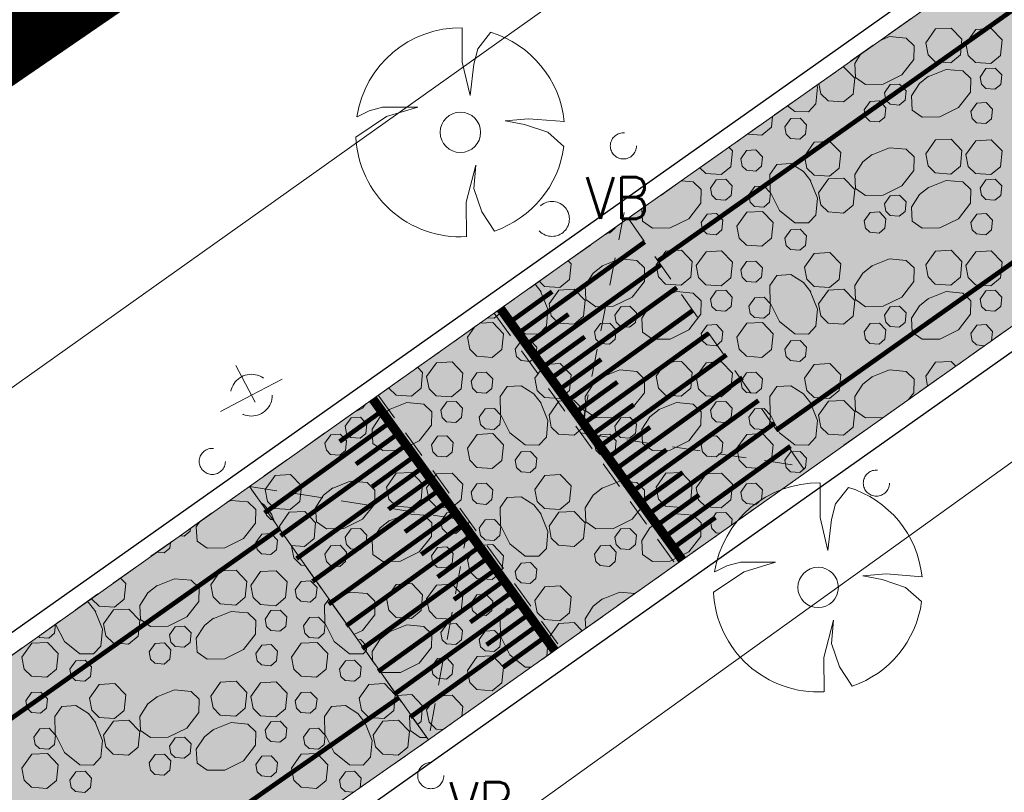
# Model space of a CAD drawing. Header units: metres. Extents: x 148425 to 149111, y 486065 to 486671.
# Tile 25 of 81: x 148570 to 148591, y 486356 to 486373. Entities that reach past the tile are written whole.
import ezdxf

# ---------------------------------------------------------------- set-up
doc = ezdxf.new("R2010")
doc.units = ezdxf.units.M
doc.header["$MEASUREMENT"] = 0
doc.linetypes.add('1-3 (0.10)', pattern=[4, 1, -3])
doc.linetypes.add('DGN Style 2', pattern=[1, 0.6, -0.4])
for name, color, linetype, lineweight in [('BWR-best-situatie', 2, 'Continuous', 13), ('BWR-nieuw-belijning-1-3 streep dik 100', 51, '1-3 (0.10)', 0), ('BWR-verw-drain ø 80', 60, 'drainagew', 30), ('BWR-verw-situatie', 214, 'DGN Style 2', 13), ('N-WE-VW-MARKERING_DREMPEL-G', 7, 'Continuous', 30), ('TOP-L-topo objecten punt', 7, 'Continuous', 0), ('TOP-L-topo objecten vlak', 7, 'Continuous', 0), ('WVB-alg-onderhoek', 7, 'Continuous', 30), ('WVB-alg-werkgrens', 6, 'Continuous', 53), ('WVB-pen-dik 013', 1, 'Continuous', 0), ('WVB-raster-20%', 254, 'Continuous', 30)]:
    doc.layers.add(name, color=color, linetype=linetype, lineweight=lineweight)
doc.styles.add('Style-STANDARD', font='STANDARD.shx')
doc.styles.add('Style-WORKING', font='WORKING.shx')
doc.linetypes.add('drainagew', pattern='A,2.1,["V",Style-WORKING,S=0.700002,R=0,X=-0.228,Y=-0.367],2.9,-0.32,0.02,-0.32,0.4,-0.32,0.05,-0.32', length=6.75)

# ---------------------------------------------------------------- blocks, each defined once
blk = doc.blocks.new('10_1')
at = {"color": 0, "linetype": 'ByBlock', "lineweight": -2}
blk.add_circle((0, 0), 0.125, dxfattribs=at)
blk = doc.blocks.new('14_1')
at = {"color": 0, "linetype": 'ByBlock', "lineweight": -2}
blk.add_circle((0, 0), 0.25, dxfattribs=at)
at = {"color": 0, "linetype": 'ByBlock', "lineweight": -2, "style": 'Style-STANDARD'}
blk.add_text('VB', height=0.6, dxfattribs=at).set_placement((0.483, 0))
blk = doc.blocks.new('VMAST')
at = {"layer": 'BWR-verw-situatie'}
for p, q in [((0, 0), (0, 0.497)), ((-0.484, 0), (0.466, 0.001)), ((0, 0), (0, -0.503))]:
    blk.add_line(p, q, dxfattribs=at)
blk.add_circle((0, 0), 0.3, dxfattribs=at)
blk = doc.blocks.new('BBOOM')
at = {"layer": 'BWR-best-situatie'}
for p, q in [((0.016, 0.603), (0.016, 0.9)), ((0.016, 0.804), (0.016, 0.871)), ((0.26, 0.861), (0.15, 0.72)), ((0.15, 0.72), (0.116, 0.586)), ((0.083, 0.318), (0.016, 0.603)), ((0.116, 0.586), (0.083, 0.318)), ((-0.787, 0.185), (-0.89, 0.134)), ((-0.67, 0.217), (-0.787, 0.185)), ((-0.368, 0.218), (-0.67, 0.217)), ((-0.637, 0.135), (-0.368, 0.218)), ((-0.9, -0.042), (-0.637, 0.135)), ((0.384, 0.1), (0.586, 0.117)), ((0.551, 0.067), (0.384, 0.1)), ((0.586, 0.117), (0.895, 0.092)), ((0.752, 0), (0.551, 0.067)), ((0.89, -0.121), (0.752, 0)), ((0.133, -0.283), (0.05, -0.603)), ((0.116, -0.484), (0.133, -0.283)), ((0.184, -0.685), (0.116, -0.484)), ((0.05, -0.603), (0.051, -0.899)), ((0.293, -0.851), (0.184, -0.685))]:
    blk.add_line(p, q, dxfattribs=at)
blk.add_circle((-0.0004, -0.0001), 0.174, dxfattribs=at)
for start, end in [(88.94952, 171.4867), (5.84469, 73.16138), (182.63746, 273.2485), (289.06871, 352.19696)]:
    blk.add_arc((-0.001, 0), 0.9, start, end, dxfattribs=at)

msp = doc.modelspace()

# ---------------------------------------------------------------- hatches: boundary and pattern name
at = {"layer": 'WVB-raster-20%', "linetype": 'Continuous', "lineweight": 0, "extrusion": (0, 0, -1)}
msp.add_hatch(color=256, dxfattribs=at).paths.add_polyline_path([(-148723.258, 486459.625), (-148646.865, 486405.505), (-148624.391, 486389.62), (-148595.939, 486369.446), (-148586.714, 486362.906), (-148578.585, 486357.139), (-148574.733, 486362.601), (-148582.888, 486368.373), (-148585.308, 486370.084), (-148594.025, 486376.245), (-148619.855, 486394.503), (-148643.007, 486410.889), (-148714.113, 486461.228), (-148776.146, 486505.143), (-148779.979, 486499.688)], flags=0)
at = {"layer": 'WVB-raster-20%', "linetype": 'Continuous', "lineweight": 0}
msp.add_hatch(color=256, dxfattribs=at).paths.add_polyline_path([(148533.282, 486328.506), (148542.896, 486322.419), (148542.892, 486322.421), (148544.421, 486325.181), (148546.054, 486327.762), (148546.882, 486329.013), (148547.738, 486330.245), (148548.621, 486331.456), (148549.521, 486332.632), (148550.449, 486333.789), (148551.401, 486334.925), (148552.377, 486336.041), (148553.375, 486337.138), (148554.393, 486338.216), (148555.43, 486339.275), (148556.497, 486340.325), (148557.585, 486341.355), (148558.694, 486342.365), (148559.822, 486343.352), (148560.969, 486344.318), (148562.134, 486345.261), (148563.317, 486346.181), (148564.517, 486347.077), (148573.278, 486353.429), (148578.585, 486357.139), (148574.733, 486362.601), (148561.632, 486353.285), (148552.063, 486346.543), (148550.539, 486345.454), (148549.684, 486344.812), (148548.837, 486344.158), (148548, 486343.493), (148547.171, 486342.817), (148546.351, 486342.13), (148545.54, 486341.432), (148544.74, 486340.724), (148543.949, 486340.006), (148543.217, 486339.324), (148542.494, 486338.632), (148541.78, 486337.931), (148541.074, 486337.222), (148540.377, 486336.504), (148539.687, 486335.78), (148539.072, 486335.12), (148538.464, 486334.454), (148537.863, 486333.781), (148537.269, 486333.103), (148536.681, 486332.418)], flags=0)

# ---------------------------------------------------------------- linework, layer by layer
at = {"layer": 'BWR-nieuw-belijning-1-3 streep dik 100', "color": 7, "const_width": 0.1, "flags": 128}
for points in [[(148785.01, 486510.066), (148583.53, 486367.456)], [(148586.072, 486363.812), (148595.297, 486370.352)], [(148575.378, 486361.686), (148549.903, 486343.654)], [(148577.949, 486358.049), (148572.634, 486354.333), (148563.859, 486347.971), (148562.644, 486347.064), (148561.444, 486346.131), (148560.262, 486345.174), (148559.099, 486344.194), (148557.955, 486343.193), (148556.83, 486342.168), (148555.726, 486341.124), (148554.644, 486340.059), (148553.593, 486338.985), (148552.561, 486337.893), (148551.549, 486336.78), (148550.558, 486335.647), (148549.591, 486334.493), (148548.647, 486333.317), (148547.732, 486332.12), (148546.834, 486330.889), (148545.963, 486329.636), (148545.122, 486328.365), (148543.483, 486325.774)]]:
    msp.add_lwpolyline(points, dxfattribs=at)
at = {"layer": 'BWR-verw-drain ø 80', "linetype": 'drainagew', "ltscale": 2.5}
msp.add_line((148547.584, 486343.873), (148591.935, 486375.24), dxfattribs=at)
at = {"layer": 'BWR-verw-drain ø 80', "linetype": 'drainagew', "ltscale": 2.5, "flags": 128}
msp.add_lwpolyline([(148596.266, 486369.117), (148578.743, 486356.723), (148563.976, 486346.242), (148561.521, 486344.319), (148558.7, 486341.894), (148555.809, 486339.141), (148553.772, 486337.013), (148552.603, 486335.61), (148550.251, 486332.904), (148547.758, 486329.592), (148545.938, 486326.911), (148544.092, 486323.91), (148542.892, 486321.749)], dxfattribs=at)
at = {"layer": 'BWR-verw-situatie'}
for p, q in [((148582.796, 486368.5), (148581.864, 486363.751)), ((148581.864, 486363.751), (148586.622, 486363.033)), ((148574.733, 486362.601), (148579.461, 486361.857)), ((148579.461, 486361.857), (148578.585, 486357.139))]:
    msp.add_line(p, q, dxfattribs=at)
at = {"layer": 'BWR-verw-situatie', "flags": 128}
for points in [[(148620.008, 486394.611), (148619.855, 486394.503), (148594.025, 486376.245), (148585.308, 486370.084), (148582.888, 486368.373)], [(148582.888, 486368.373), (148574.733, 486362.601)], [(148582.888, 486368.373), (148586.714, 486362.906)], [(148580.001, 486366.328), (148583.91, 486360.919)], [(148577.507, 486364.562), (148581.416, 486359.153)], [(148578.585, 486357.139), (148586.714, 486362.906)], [(148574.733, 486362.601), (148561.632, 486353.285), (148552.063, 486346.543)], [(148578.585, 486357.139), (148574.733, 486362.601)], [(148544.421, 486325.181), (148546.054, 486327.762), (148546.882, 486329.013), (148547.738, 486330.245), (148548.621, 486331.456), (148549.521, 486332.632), (148550.449, 486333.789), (148551.401, 486334.925), (148552.377, 486336.041), (148553.375, 486337.138), (148554.393, 486338.216), (148555.43, 486339.275), (148556.497, 486340.325), (148557.585, 486341.355), (148558.694, 486342.365), (148559.822, 486343.352), (148560.969, 486344.318), (148562.134, 486345.261), (148563.317, 486346.181), (148564.517, 486347.077), (148573.278, 486353.429), (148578.585, 486357.139)]]:
    msp.add_lwpolyline(points, dxfattribs=at)
at = {"layer": 'BWR-verw-situatie', "linetype": 'DGN Style 2', "flags": 128}
msp.add_lwpolyline([(148586.714, 486362.906), (148595.939, 486369.446)], dxfattribs=at)
at = {"layer": 'N-WE-VW-MARKERING_DREMPEL-G', "flags": 128}
for points, const_width in [([(148580.521, 486365.897), (148583.241, 486367.864)], 0.1), ([(148580.872, 486365.411), (148583.587, 486367.374)], 0.1), ([(148581.223, 486364.925), (148583.932, 486366.882)], 0.1), ([(148580.345, 486366.141), (148581.249, 486366.794)], 0.1), ([(148580.138, 486366.427), (148584.049, 486361.015)], 0.2), ([(148580.696, 486365.654), (148581.6, 486366.307)], 0.1), ([(148581.575, 486364.438), (148584.276, 486366.39)], 0.1), ([(148581.048, 486365.168), (148581.951, 486365.821)], 0.1), ([(148581.926, 486363.952), (148584.62, 486365.899)], 0.1), ([(148582.278, 486363.466), (148584.999, 486365.432)], 0.1), ([(148581.399, 486364.682), (148582.303, 486365.335)], 0.1), ([(148581.751, 486364.195), (148582.654, 486364.848)], 0.1), ([(148582.629, 486362.98), (148585.345, 486364.942)], 0.1), ([(148581.299, 486359.069), (148577.389, 486364.481)], 0.2), ([(148582.102, 486363.709), (148583.006, 486364.362)], 0.1), ([(148582.981, 486362.493), (148585.689, 486364.45)], 0.1), ([(148577.578, 486364.218), (148576.674, 486363.565)], 0.1), ([(148577.754, 486363.975), (148575.06, 486362.029)], 0.1), ([(148583.332, 486362.007), (148586.033, 486363.959)], 0.1), ([(148577.93, 486363.732), (148577.026, 486363.079)], 0.1), ([(148582.453, 486363.223), (148583.357, 486363.876)], 0.1), ([(148578.105, 486363.489), (148575.405, 486361.537)], 0.1), ([(148582.805, 486362.736), (148583.709, 486363.39)], 0.1), ([(148583.683, 486361.521), (148586.377, 486363.467)], 0.1), ([(148578.281, 486363.246), (148577.377, 486362.593)], 0.1), ([(148578.457, 486363.002), (148575.749, 486361.045)], 0.1), ([(148583.156, 486362.25), (148584.06, 486362.903)], 0.1), ([(148578.632, 486362.759), (148577.729, 486362.106)], 0.1), ([(148578.808, 486362.516), (148576.093, 486360.554)], 0.1), ([(148578.984, 486362.273), (148578.08, 486361.62)], 0.1), ([(148583.508, 486361.764), (148584.412, 486362.417)], 0.1), ([(148579.16, 486362.03), (148576.439, 486360.063)], 0.1), ([(148579.335, 486361.787), (148578.432, 486361.134)], 0.1), ([(148583.859, 486361.278), (148584.763, 486361.931)], 0.1), ([(148579.511, 486361.544), (148576.818, 486359.597)], 0.1), ([(148579.687, 486361.3), (148578.783, 486360.647)], 0.1), ([(148579.862, 486361.057), (148577.162, 486359.105)], 0.1), ([(148580.038, 486360.814), (148579.134, 486360.161)], 0.1), ([(148580.214, 486360.571), (148577.506, 486358.614)], 0.1), ([(148580.39, 486360.328), (148579.486, 486359.675)], 0.1), ([(148580.565, 486360.085), (148577.85, 486358.122)], 0.1), ([(148580.741, 486359.842), (148579.837, 486359.188)], 0.1), ([(148580.917, 486359.598), (148578.196, 486357.632)], 0.1), ([(148581.093, 486359.355), (148580.189, 486358.702)], 0.1)]:
    msp.add_lwpolyline(points, dxfattribs=dict(at, const_width=const_width))
at = {"layer": 'TOP-L-topo objecten vlak', "color": 7, "linetype": 'Continuous', "lineweight": 0, "flags": 128}
for points in [[(148517.61, 486327.79), (148520.079, 486327.925), (148523.279, 486328.1), (148526.353, 486333.116), (148529.358, 486337.136), (148533.804, 486342.082), (148538.702, 486346.582), (148544.006, 486350.594), (148554.263, 486357.842), (148555.773, 486356.208), (148558.589, 486357.925), (148561.572, 486359.011), (148606.959, 486391.275)], [(148595.939, 486369.446), (148597.471, 486367.675), (148573.753, 486350.616)]]:
    msp.add_lwpolyline(points, dxfattribs=at)
at = {"layer": 'WVB-alg-onderhoek', "lineweight": 40, "ltscale": 500}
msp.add_3dface([(148601.941, 486074.385), (149104.348, 486429.086), (148938.821, 486663.542), (148436.414, 486308.842)], dxfattribs=at)
at = {"layer": 'WVB-alg-werkgrens', "linetype": 'Continuous', "ltscale": 2.5, "const_width": 1.5, "flags": 128}
msp.add_lwpolyline([(148933.417, 486497.811), (148874.414, 486581.384), (148538.89, 486351.023), (148526.845, 486327.911), (148530.985, 486325.229), (148531.106, 486326.817), (148532.707, 486327.686), (148532.626, 486326.155), (148530.985, 486325.229), (148539.247, 486319.878), (148535.438, 486309.432), (148532.522, 486299.181), (148531.73, 486286.904), (148532.07, 486275.415), (148533.054, 486268.785), (148534.125, 486264.381), (148536.125, 486258.311), (148550.85, 486226.663)], close=True, dxfattribs=at)
at = {"layer": 'WVB-pen-dik 013'}
for p, q in [((148580.881, 486366.953), (148581.011, 486366.788)), ((148579.424, 486365.813), (148579.574, 486366.027)), ((148589.33, 486364.761), (148589.289, 486364.975)), ((148575.199, 486362.02), (148575.273, 486361.836)), ((148575.394, 486361.664), (148575.379, 486361.743)), ((148576.474, 486360.132), (148576.529, 486360.175))]:
    msp.add_line(p, q, dxfattribs=at)
at = {"layer": 'WVB-pen-dik 013', "flags": 128}
for points in [[(148589.289, 486372.153), (148589.499, 486372.453), (148589.836, 486372.47), (148590.066, 486372.228), (148590.034, 486371.89), (148589.826, 486371.718), (148589.494, 486371.743), (148589.339, 486371.895), (148589.289, 486372.153)], [(148590.151, 486372.14), (148590.364, 486372.438), (148590.699, 486372.458), (148590.931, 486372.215), (148590.896, 486371.878), (148590.689, 486371.705), (148590.359, 486371.728), (148590.204, 486371.88), (148590.151, 486372.14)], [(148588.309, 486372.205), (148588.509, 486372.285), (148588.871, 486372.253), (148589.041, 486372.088), (148589.036, 486371.795), (148588.774, 486371.463), (148588.371, 486371.263), (148587.994, 486371.255), (148587.779, 486371.408), (148587.761, 486371.71), (148587.887, 486371.907)], [(148587.493, 486371.628), (148587.529, 486371.63), (148587.761, 486371.388), (148587.729, 486371.05), (148587.521, 486370.878), (148587.189, 486370.903), (148587.034, 486371.055), (148586.991, 486371.274)], [(148590.459, 486371.415), (148590.584, 486371.598), (148590.786, 486371.608), (148590.926, 486371.463), (148590.904, 486371.258), (148590.779, 486371.155), (148590.581, 486371.17), (148590.486, 486371.26), (148590.459, 486371.415)], [(148589.334, 486371.423), (148589.729, 486371.58), (148590.089, 486371.548), (148590.261, 486371.383), (148590.254, 486371.093), (148589.994, 486370.758), (148589.591, 486370.558), (148589.211, 486370.553), (148588.996, 486370.703), (148588.979, 486371.008), (148589.154, 486371.275), (148589.351, 486371.433)], [(148586.944, 486371.241), (148586.961, 486371.198), (148586.926, 486370.835), (148586.766, 486370.665), (148586.474, 486370.67), (148586.315, 486370.796)], [(148588.399, 486371.075), (148588.526, 486371.253), (148588.726, 486371.265), (148588.866, 486371.12), (148588.844, 486370.915), (148588.719, 486370.813), (148588.521, 486370.828), (148588.429, 486370.918), (148588.399, 486371.075)], [(148587.964, 486370.71), (148588.091, 486370.89), (148588.291, 486370.903), (148588.429, 486370.755), (148588.409, 486370.553), (148588.286, 486370.448), (148588.086, 486370.465), (148587.994, 486370.555), (148587.964, 486370.71)], [(148590.259, 486370.675), (148590.386, 486370.855), (148590.586, 486370.868), (148590.726, 486370.723), (148590.704, 486370.518), (148590.581, 486370.413), (148590.381, 486370.43), (148590.289, 486370.52), (148590.259, 486370.675)], [(148585.994, 486370.569), (148585.971, 486370.335), (148585.764, 486370.163), (148585.452, 486370.186)], [(148586.256, 486370.34), (148586.384, 486370.52), (148586.584, 486370.53), (148586.724, 486370.385), (148586.704, 486370.183), (148586.579, 486370.078), (148586.381, 486370.093), (148586.286, 486370.183), (148586.256, 486370.34)], [(148585.052, 486369.903), (148585.129, 486369.823), (148585.094, 486369.485), (148584.886, 486369.313), (148584.556, 486369.335), (148584.428, 486369.462)], [(148586.679, 486369.713), (148586.891, 486370.01), (148587.226, 486370.03), (148587.459, 486369.788), (148587.424, 486369.45), (148587.216, 486369.278), (148586.886, 486369.3), (148586.731, 486369.453), (148586.679, 486369.713)], [(148588.116, 486369.735), (148588.509, 486369.893), (148588.871, 486369.86), (148589.041, 486369.695), (148589.036, 486369.403), (148588.774, 486369.07), (148588.371, 486368.87), (148587.994, 486368.863), (148587.779, 486369.015), (148587.761, 486369.318), (148587.934, 486369.588), (148588.134, 486369.745)], [(148589.289, 486369.76), (148589.499, 486370.06), (148589.836, 486370.078), (148590.066, 486369.835), (148590.034, 486369.498), (148589.826, 486369.325), (148589.494, 486369.35), (148589.339, 486369.503), (148589.289, 486369.76)], [(148590.151, 486369.748), (148590.364, 486370.045), (148590.699, 486370.065), (148590.931, 486369.823), (148590.896, 486369.485), (148590.689, 486369.313), (148590.359, 486369.335), (148590.204, 486369.488), (148590.151, 486369.748)], [(148585.306, 486369.653), (148585.434, 486369.833), (148585.634, 486369.845), (148585.774, 486369.7), (148585.751, 486369.495), (148585.629, 486369.39), (148585.429, 486369.408), (148585.336, 486369.498), (148585.306, 486369.653)], [(148586.804, 486369.198), (148586.961, 486368.805), (148586.926, 486368.443), (148586.766, 486368.273), (148586.474, 486368.278), (148586.141, 486368.54), (148585.939, 486368.943), (148585.934, 486369.32), (148586.086, 486369.535), (148586.386, 486369.553), (148586.656, 486369.38), (148586.814, 486369.18)], [(148584.027, 486369.179), (148584.286, 486369.155), (148584.459, 486368.99), (148584.451, 486368.7), (148584.191, 486368.365), (148583.789, 486368.165), (148583.409, 486368.16), (148583.194, 486368.31), (148583.178, 486368.578)], [(148584.656, 486369.023), (148584.781, 486369.205), (148584.984, 486369.215), (148585.124, 486369.07), (148585.101, 486368.865), (148584.976, 486368.763), (148584.779, 486368.778), (148584.684, 486368.868), (148584.656, 486369.023)], [(148585.481, 486368.875), (148585.609, 486369.055), (148585.809, 486369.065), (148585.949, 486368.92), (148585.929, 486368.718), (148585.804, 486368.613), (148585.606, 486368.628), (148585.511, 486368.718), (148585.481, 486368.875)], [(148586.984, 486368.92), (148587.194, 486369.22), (148587.529, 486369.238), (148587.761, 486368.995), (148587.729, 486368.658), (148587.521, 486368.485), (148587.189, 486368.51), (148587.034, 486368.663), (148586.984, 486368.92)], [(148589.334, 486369.03), (148589.729, 486369.188), (148590.089, 486369.155), (148590.261, 486368.99), (148590.254, 486368.7), (148589.994, 486368.365), (148589.591, 486368.165), (148589.211, 486368.16), (148588.996, 486368.31), (148588.979, 486368.615), (148589.154, 486368.883), (148589.351, 486369.04)], [(148590.459, 486369.023), (148590.584, 486369.205), (148590.786, 486369.215), (148590.926, 486369.07), (148590.904, 486368.865), (148590.779, 486368.763), (148590.581, 486368.778), (148590.486, 486368.868), (148590.459, 486369.023)], [(148588.399, 486368.683), (148588.526, 486368.86), (148588.726, 486368.873), (148588.866, 486368.728), (148588.844, 486368.523), (148588.719, 486368.42), (148588.521, 486368.435), (148588.429, 486368.525), (148588.399, 486368.683)], [(148584.456, 486368.283), (148584.584, 486368.463), (148584.784, 486368.475), (148584.924, 486368.33), (148584.901, 486368.125), (148584.779, 486368.02), (148584.579, 486368.038), (148584.486, 486368.128), (148584.456, 486368.283)], [(148585.226, 486368.205), (148585.436, 486368.505), (148585.774, 486368.523), (148586.004, 486368.28), (148585.971, 486367.943), (148585.764, 486367.77), (148585.431, 486367.795), (148585.276, 486367.948), (148585.226, 486368.205)], [(148587.964, 486368.318), (148588.091, 486368.498), (148588.291, 486368.51), (148588.429, 486368.363), (148588.409, 486368.16), (148588.286, 486368.055), (148588.086, 486368.073), (148587.994, 486368.163), (148587.964, 486368.318)], [(148590.259, 486368.283), (148590.386, 486368.463), (148590.586, 486368.475), (148590.726, 486368.33), (148590.704, 486368.125), (148590.581, 486368.02), (148590.381, 486368.038), (148590.289, 486368.128), (148590.259, 486368.283)], [(148582.608, 486368.175), (148582.606, 486368.16), (148582.484, 486368.055), (148582.444, 486368.059)], [(148586.256, 486367.948), (148586.384, 486368.128), (148586.584, 486368.138), (148586.724, 486367.993), (148586.704, 486367.79), (148586.579, 486367.685), (148586.381, 486367.7), (148586.286, 486367.79), (148586.256, 486367.948)], [(148583.486, 486367.368), (148583.696, 486367.668), (148584.034, 486367.685), (148584.264, 486367.443), (148584.231, 486367.105), (148584.024, 486366.933), (148583.691, 486366.958), (148583.536, 486367.11), (148583.486, 486367.368)], [(148584.349, 486367.355), (148584.561, 486367.653), (148584.896, 486367.673), (148585.129, 486367.43), (148585.094, 486367.093), (148584.886, 486366.92), (148584.556, 486366.943), (148584.401, 486367.095), (148584.349, 486367.355)], [(148586.679, 486367.32), (148586.891, 486367.618), (148587.226, 486367.638), (148587.459, 486367.395), (148587.424, 486367.058), (148587.216, 486366.885), (148586.886, 486366.908), (148586.731, 486367.06), (148586.679, 486367.32)], [(148589.289, 486367.368), (148589.499, 486367.668), (148589.836, 486367.685), (148590.066, 486367.443), (148590.034, 486367.105), (148589.826, 486366.933), (148589.494, 486366.958), (148589.339, 486367.11), (148589.289, 486367.368)], [(148590.151, 486367.355), (148590.364, 486367.653), (148590.699, 486367.673), (148590.931, 486367.43), (148590.896, 486367.093), (148590.689, 486366.92), (148590.359, 486366.943), (148590.204, 486367.095), (148590.151, 486367.355)], [(148581.596, 486367.458), (148581.656, 486367.395), (148581.621, 486367.058), (148581.414, 486366.885), (148581.084, 486366.908), (148580.972, 486367.017)], [(148582.314, 486367.343), (148582.706, 486367.5), (148583.069, 486367.468), (148583.239, 486367.303), (148583.234, 486367.01), (148582.971, 486366.678), (148582.569, 486366.478), (148582.191, 486366.47), (148581.976, 486366.623), (148581.959, 486366.925), (148582.131, 486367.195), (148582.331, 486367.353)], [(148585.306, 486367.26), (148585.434, 486367.44), (148585.634, 486367.453), (148585.774, 486367.308), (148585.751, 486367.103), (148585.629, 486366.998), (148585.429, 486367.015), (148585.336, 486367.105), (148585.306, 486367.26)], [(148588.116, 486367.343), (148588.509, 486367.5), (148588.871, 486367.468), (148589.041, 486367.303), (148589.036, 486367.01), (148588.774, 486366.678), (148588.371, 486366.478), (148587.994, 486366.47), (148587.779, 486366.623), (148587.761, 486366.925), (148587.934, 486367.195), (148588.134, 486367.353)], [(148586.804, 486366.805), (148586.961, 486366.413), (148586.926, 486366.05), (148586.766, 486365.88), (148586.474, 486365.885), (148586.141, 486366.148), (148585.939, 486366.55), (148585.934, 486366.928), (148586.086, 486367.143), (148586.386, 486367.16), (148586.656, 486366.988), (148586.814, 486366.788)], [(148581.001, 486366.805), (148581.159, 486366.413), (148581.124, 486366.05), (148580.964, 486365.88), (148580.671, 486365.885), (148580.339, 486366.148), (148580.182, 486366.458)], [(148581.181, 486366.528), (148581.391, 486366.828), (148581.726, 486366.845), (148581.959, 486366.603), (148581.926, 486366.265), (148581.719, 486366.093), (148581.386, 486366.118), (148581.231, 486366.27), (148581.181, 486366.528)], [(148583.531, 486366.638), (148583.926, 486366.795), (148584.286, 486366.763), (148584.459, 486366.598), (148584.451, 486366.308), (148584.191, 486365.973), (148583.789, 486365.773), (148583.409, 486365.768), (148583.194, 486365.918), (148583.176, 486366.223), (148583.351, 486366.49), (148583.549, 486366.648)], [(148584.656, 486366.63), (148584.781, 486366.813), (148584.984, 486366.823), (148585.124, 486366.678), (148585.101, 486366.473), (148584.976, 486366.37), (148584.779, 486366.385), (148584.684, 486366.475), (148584.656, 486366.63)], [(148586.984, 486366.528), (148587.194, 486366.828), (148587.529, 486366.845), (148587.761, 486366.603), (148587.729, 486366.265), (148587.521, 486366.093), (148587.189, 486366.118), (148587.034, 486366.27), (148586.984, 486366.528)], [(148589.334, 486366.638), (148589.729, 486366.795), (148590.089, 486366.763), (148590.261, 486366.598), (148590.254, 486366.308), (148589.994, 486365.973), (148589.591, 486365.773), (148589.211, 486365.768), (148588.996, 486365.918), (148588.979, 486366.223), (148589.154, 486366.49), (148589.351, 486366.648)], [(148590.459, 486366.63), (148590.584, 486366.813), (148590.786, 486366.823), (148590.926, 486366.678), (148590.904, 486366.473), (148590.779, 486366.37), (148590.581, 486366.385), (148590.486, 486366.475), (148590.459, 486366.63)], [(148585.481, 486366.483), (148585.609, 486366.663), (148585.809, 486366.673), (148585.949, 486366.528), (148585.929, 486366.325), (148585.804, 486366.22), (148585.606, 486366.235), (148585.511, 486366.325), (148585.481, 486366.483)], [(148580.136, 486366.425), (148580.126, 486366.325), (148580.001, 486366.22), (148579.861, 486366.231)], [(148582.596, 486366.29), (148582.724, 486366.468), (148582.924, 486366.48), (148583.064, 486366.335), (148583.041, 486366.13), (148582.916, 486366.028), (148582.719, 486366.043), (148582.626, 486366.133), (148582.596, 486366.29)], [(148588.399, 486366.29), (148588.526, 486366.468), (148588.726, 486366.48), (148588.866, 486366.335), (148588.844, 486366.13), (148588.719, 486366.028), (148588.521, 486366.043), (148588.429, 486366.133), (148588.399, 486366.29)], [(148579.699, 486366.116), (148579.971, 486366.13), (148580.201, 486365.888), (148580.169, 486365.55), (148579.961, 486365.378), (148579.629, 486365.403), (148579.474, 486365.555), (148579.424, 486365.813)], [(148582.161, 486365.925), (148582.289, 486366.105), (148582.489, 486366.118), (148582.626, 486365.97), (148582.606, 486365.768), (148582.484, 486365.663), (148582.284, 486365.68), (148582.191, 486365.77), (148582.161, 486365.925)], [(148584.456, 486365.89), (148584.584, 486366.07), (148584.784, 486366.083), (148584.924, 486365.938), (148584.901, 486365.733), (148584.779, 486365.628), (148584.579, 486365.645), (148584.486, 486365.735), (148584.456, 486365.89)], [(148585.226, 486365.813), (148585.436, 486366.113), (148585.774, 486366.13), (148586.004, 486365.888), (148585.971, 486365.55), (148585.764, 486365.378), (148585.431, 486365.403), (148585.276, 486365.555), (148585.226, 486365.813)], [(148587.964, 486365.925), (148588.091, 486366.105), (148588.291, 486366.118), (148588.429, 486365.97), (148588.409, 486365.768), (148588.286, 486365.663), (148588.086, 486365.68), (148587.994, 486365.77), (148587.964, 486365.925)], [(148590.259, 486365.89), (148590.386, 486366.07), (148590.586, 486366.083), (148590.726, 486365.938), (148590.704, 486365.735)], [(148590.556, 486365.63), (148590.381, 486365.645), (148590.289, 486365.735), (148590.259, 486365.89)], [(148580.454, 486365.555), (148580.581, 486365.735), (148580.781, 486365.745), (148580.921, 486365.6), (148580.901, 486365.398), (148580.776, 486365.293), (148580.579, 486365.308), (148580.484, 486365.398), (148580.454, 486365.555)], [(148586.256, 486365.555), (148586.384, 486365.735), (148586.584, 486365.745), (148586.724, 486365.6), (148586.704, 486365.398), (148586.579, 486365.293), (148586.381, 486365.308), (148586.286, 486365.398), (148586.256, 486365.555)], [(148578.546, 486364.963), (148578.759, 486365.26), (148579.094, 486365.28), (148579.326, 486365.038), (148579.291, 486364.7), (148579.084, 486364.528), (148578.754, 486364.55), (148578.599, 486364.703), (148578.546, 486364.963)], [(148580.876, 486364.928), (148581.089, 486365.225), (148581.424, 486365.245), (148581.656, 486365.003), (148581.621, 486364.665), (148581.414, 486364.493), (148581.084, 486364.515), (148580.929, 486364.668), (148580.876, 486364.928)], [(148583.486, 486364.975), (148583.696, 486365.275), (148584.034, 486365.293), (148584.264, 486365.05), (148584.231, 486364.713), (148584.024, 486364.54), (148583.691, 486364.565), (148583.536, 486364.718), (148583.486, 486364.975)], [(148584.349, 486364.963), (148584.561, 486365.26), (148584.896, 486365.28), (148585.129, 486365.038), (148585.094, 486364.7), (148584.886, 486364.528), (148584.556, 486364.55), (148584.401, 486364.703), (148584.349, 486364.963)], [(148586.679, 486364.928), (148586.891, 486365.225), (148587.226, 486365.245), (148587.459, 486365.003), (148587.424, 486364.665), (148587.216, 486364.493), (148586.886, 486364.515), (148586.731, 486364.668), (148586.679, 486364.928)], [(148589.289, 486364.975), (148589.499, 486365.275), (148589.836, 486365.293), (148589.934, 486365.189)], [(148578.354, 486365.164), (148578.461, 486365.05), (148578.429, 486364.713), (148578.221, 486364.54), (148577.889, 486364.565), (148577.734, 486364.718), (148577.732, 486364.724)], [(148579.504, 486364.868), (148579.631, 486365.048), (148579.831, 486365.06), (148579.971, 486364.915), (148579.949, 486364.71), (148579.826, 486364.605), (148579.626, 486364.623), (148579.534, 486364.713), (148579.504, 486364.868)], [(148582.314, 486364.95), (148582.706, 486365.108), (148583.069, 486365.075), (148583.239, 486364.91), (148583.234, 486364.618), (148582.971, 486364.285), (148582.569, 486364.085), (148582.191, 486364.078), (148581.976, 486364.23), (148581.959, 486364.533), (148582.131, 486364.803), (148582.331, 486364.96)], [(148585.306, 486364.868), (148585.434, 486365.048), (148585.634, 486365.06), (148585.774, 486364.915), (148585.751, 486364.71), (148585.629, 486364.605), (148585.429, 486364.623), (148585.336, 486364.713), (148585.306, 486364.868)], [(148588.116, 486364.95), (148588.509, 486365.108), (148588.871, 486365.075), (148589.041, 486364.91), (148589.036, 486364.618), (148588.919, 486364.469)], [(148588.391, 486364.095), (148588.371, 486364.085), (148587.994, 486364.078), (148587.779, 486364.23), (148587.761, 486364.533), (148587.934, 486364.803), (148588.134, 486364.96)], [(148581.001, 486364.413), (148581.159, 486364.02), (148581.124, 486363.658), (148580.964, 486363.488), (148580.671, 486363.493), (148580.339, 486363.755), (148580.136, 486364.158), (148580.131, 486364.535), (148580.284, 486364.75), (148580.584, 486364.768), (148580.854, 486364.595), (148581.011, 486364.395)], [(148586.804, 486364.413), (148586.961, 486364.02), (148586.926, 486363.658), (148586.766, 486363.488), (148586.474, 486363.493), (148586.141, 486363.755), (148585.939, 486364.158), (148585.934, 486364.535), (148586.086, 486364.75), (148586.386, 486364.768), (148586.656, 486364.595), (148586.814, 486364.395)], [(148577.729, 486364.245), (148578.124, 486364.403), (148578.484, 486364.37), (148578.656, 486364.205), (148578.649, 486363.915), (148578.389, 486363.58), (148577.986, 486363.38), (148577.606, 486363.375), (148577.391, 486363.525), (148577.374, 486363.83), (148577.549, 486364.098), (148577.746, 486364.255)], [(148578.854, 486364.238), (148578.979, 486364.42), (148579.181, 486364.43), (148579.321, 486364.285), (148579.299, 486364.08), (148579.174, 486363.978), (148578.976, 486363.993), (148578.881, 486364.083), (148578.854, 486364.238)], [(148581.181, 486364.135), (148581.391, 486364.435), (148581.726, 486364.453), (148581.959, 486364.21), (148581.926, 486363.873), (148581.719, 486363.7), (148581.386, 486363.725), (148581.231, 486363.878), (148581.181, 486364.135)], [(148583.531, 486364.245), (148583.926, 486364.403), (148584.286, 486364.37), (148584.459, 486364.205), (148584.451, 486363.915), (148584.191, 486363.58), (148583.789, 486363.38), (148583.409, 486363.375), (148583.194, 486363.525), (148583.176, 486363.83), (148583.351, 486364.098), (148583.549, 486364.255)], [(148584.656, 486364.238), (148584.781, 486364.42), (148584.984, 486364.43), (148585.124, 486364.285), (148585.101, 486364.08), (148584.976, 486363.978), (148584.779, 486363.993), (148584.684, 486364.083), (148584.656, 486364.238)], [(148586.984, 486364.135), (148587.194, 486364.435), (148587.529, 486364.453), (148587.761, 486364.21), (148587.729, 486363.873), (148587.521, 486363.7), (148587.189, 486363.725), (148587.034, 486363.878), (148586.984, 486364.135)], [(148577.24, 486364.375), (148577.169, 486364.285), (148576.98, 486364.191)], [(148579.679, 486364.09), (148579.806, 486364.27), (148580.006, 486364.28), (148580.146, 486364.135), (148580.126, 486363.933), (148580.001, 486363.828), (148579.804, 486363.843), (148579.709, 486363.933), (148579.679, 486364.09)], [(148585.481, 486364.09), (148585.609, 486364.27), (148585.809, 486364.28), (148585.949, 486364.135), (148585.929, 486363.933), (148585.804, 486363.828), (148585.606, 486363.843), (148585.511, 486363.933), (148585.481, 486364.09)], [(148576.794, 486363.898), (148576.921, 486364.075), (148577.121, 486364.088), (148577.261, 486363.943), (148577.239, 486363.738), (148577.114, 486363.635), (148576.916, 486363.65), (148576.824, 486363.74), (148576.794, 486363.898)], [(148582.596, 486363.898), (148582.724, 486364.075), (148582.924, 486364.088), (148583.064, 486363.943), (148583.041, 486363.738), (148582.916, 486363.635), (148582.719, 486363.65), (148582.626, 486363.74), (148582.596, 486363.898)], [(148576.359, 486363.533), (148576.486, 486363.713), (148576.686, 486363.725), (148576.824, 486363.578), (148576.804, 486363.375), (148576.681, 486363.27), (148576.481, 486363.288), (148576.389, 486363.378), (148576.359, 486363.533)], [(148578.654, 486363.498), (148578.781, 486363.678), (148578.981, 486363.69), (148579.121, 486363.545), (148579.099, 486363.34), (148578.976, 486363.235), (148578.776, 486363.253), (148578.684, 486363.343), (148578.654, 486363.498)], [(148579.424, 486363.42), (148579.634, 486363.72), (148579.971, 486363.738), (148580.201, 486363.495), (148580.169, 486363.158), (148579.961, 486362.985), (148579.629, 486363.01), (148579.474, 486363.163), (148579.424, 486363.42)], [(148582.161, 486363.533), (148582.289, 486363.713), (148582.489, 486363.725), (148582.626, 486363.578), (148582.606, 486363.375), (148582.484, 486363.27), (148582.284, 486363.288), (148582.191, 486363.378), (148582.161, 486363.533)], [(148584.456, 486363.498), (148584.584, 486363.678), (148584.784, 486363.69), (148584.924, 486363.545), (148584.901, 486363.34), (148584.779, 486363.235), (148584.579, 486363.253), (148584.486, 486363.343), (148584.456, 486363.498)], [(148585.226, 486363.42), (148585.436, 486363.72), (148585.774, 486363.738), (148586.004, 486363.495), (148585.971, 486363.158), (148585.764, 486362.985), (148585.431, 486363.01), (148585.276, 486363.163), (148585.226, 486363.42)], [(148580.454, 486363.163), (148580.581, 486363.343), (148580.781, 486363.353), (148580.921, 486363.208), (148580.901, 486363.005), (148580.776, 486362.9), (148580.579, 486362.915), (148580.484, 486363.005), (148580.454, 486363.163)], [(148586.256, 486363.163), (148586.384, 486363.343), (148586.584, 486363.353), (148586.724, 486363.208), (148586.704, 486363.005), (148586.579, 486362.9), (148586.381, 486362.915), (148586.286, 486363.005), (148586.256, 486363.163)], [(148577.684, 486362.583), (148577.894, 486362.883), (148578.231, 486362.9), (148578.461, 486362.658), (148578.429, 486362.32), (148578.221, 486362.148), (148577.889, 486362.173), (148577.734, 486362.325), (148577.684, 486362.583)], [(148583.486, 486362.583), (148583.696, 486362.883), (148584.034, 486362.9), (148584.264, 486362.658), (148584.231, 486362.32), (148584.024, 486362.148), (148583.691, 486362.173), (148583.536, 486362.325), (148583.486, 486362.583)], [(148575.074, 486362.535), (148575.286, 486362.833), (148575.621, 486362.853), (148575.854, 486362.61), (148575.819, 486362.273), (148575.611, 486362.1), (148575.281, 486362.123), (148575.126, 486362.275), (148575.074, 486362.535)], [(148576.511, 486362.558), (148576.904, 486362.715), (148577.266, 486362.683), (148577.436, 486362.518), (148577.431, 486362.225), (148577.169, 486361.893), (148576.766, 486361.693), (148576.389, 486361.685), (148576.174, 486361.838), (148576.156, 486362.14), (148576.329, 486362.41), (148576.529, 486362.568)], [(148578.546, 486362.57), (148578.759, 486362.868), (148579.094, 486362.888), (148579.326, 486362.645), (148579.291, 486362.308), (148579.084, 486362.135), (148578.754, 486362.158), (148578.599, 486362.31), (148578.546, 486362.57)], [(148580.876, 486362.535), (148581.089, 486362.833), (148581.424, 486362.853), (148581.656, 486362.61), (148581.621, 486362.273), (148581.414, 486362.1), (148581.084, 486362.123), (148580.929, 486362.275), (148580.876, 486362.535)], [(148582.314, 486362.558), (148582.706, 486362.715), (148583.069, 486362.683), (148583.239, 486362.518), (148583.234, 486362.225), (148582.971, 486361.893), (148582.569, 486361.693), (148582.191, 486361.685), (148581.976, 486361.838), (148581.959, 486362.14), (148582.131, 486362.41), (148582.331, 486362.568)], [(148584.349, 486362.57), (148584.561, 486362.868), (148584.896, 486362.888), (148585.129, 486362.645), (148585.094, 486362.308), (148584.886, 486362.135), (148584.556, 486362.158), (148584.401, 486362.31), (148584.349, 486362.57)], [(148579.504, 486362.475), (148579.631, 486362.655), (148579.831, 486362.668), (148579.971, 486362.523), (148579.949, 486362.318), (148579.826, 486362.213), (148579.626, 486362.23), (148579.534, 486362.32), (148579.504, 486362.475)], [(148585.306, 486362.475), (148585.434, 486362.655), (148585.634, 486362.668), (148585.774, 486362.523), (148585.751, 486362.318), (148585.629, 486362.213), (148585.429, 486362.23), (148585.336, 486362.32), (148585.306, 486362.475)], [(148574.266, 486362.269), (148574.34, 486362.299), (148574.7, 486362.266), (148574.873, 486362.101), (148574.865, 486361.811), (148574.605, 486361.476), (148574.203, 486361.276), (148573.823, 486361.271), (148573.608, 486361.421), (148573.59, 486361.726), (148573.667, 486361.843)], [(148581.001, 486362.02), (148581.159, 486361.628), (148581.124, 486361.265), (148580.964, 486361.095), (148580.671, 486361.1), (148580.339, 486361.363), (148580.136, 486361.765), (148580.131, 486362.143), (148580.284, 486362.358), (148580.584, 486362.375), (148580.854, 486362.203), (148581.011, 486362.003)], [(148574.983, 486362.246), (148575.051, 486362.203), (148575.209, 486362.003)], [(148575.238, 486361.885), (148575.193, 486361.889), (148575.098, 486361.979), (148575.073, 486362.119)], [(148575.379, 486361.743), (148575.589, 486362.043), (148575.924, 486362.06), (148576.156, 486361.818), (148576.124, 486361.48), (148575.916, 486361.308), (148575.63, 486361.329)], [(148581.181, 486361.743), (148581.391, 486362.043), (148581.726, 486362.06), (148581.959, 486361.818), (148581.926, 486361.48), (148581.719, 486361.308), (148581.386, 486361.333), (148581.231, 486361.485), (148581.181, 486361.743)], [(148577.729, 486361.853), (148578.124, 486362.01), (148578.484, 486361.978), (148578.656, 486361.813), (148578.649, 486361.523), (148578.389, 486361.188), (148577.986, 486360.988), (148577.606, 486360.983), (148577.391, 486361.133), (148577.374, 486361.438), (148577.549, 486361.705), (148577.746, 486361.863)], [(148578.854, 486361.845), (148578.979, 486362.028), (148579.181, 486362.038), (148579.321, 486361.893), (148579.299, 486361.688), (148579.174, 486361.585), (148578.976, 486361.6), (148578.881, 486361.69), (148578.854, 486361.845)], [(148579.679, 486361.698), (148579.806, 486361.878), (148580.006, 486361.888), (148580.146, 486361.743), (148580.126, 486361.54), (148580.001, 486361.435), (148579.804, 486361.45), (148579.709, 486361.54), (148579.679, 486361.698)], [(148583.531, 486361.853), (148583.926, 486362.01), (148584.286, 486361.978), (148584.459, 486361.813), (148584.451, 486361.523), (148584.191, 486361.188), (148583.789, 486360.988), (148583.409, 486360.983), (148583.194, 486361.133), (148583.176, 486361.438), (148583.351, 486361.705), (148583.549, 486361.863)], [(148584.656, 486361.845), (148584.781, 486362.028), (148584.984, 486362.038), (148585.124, 486361.893), (148585.11, 486361.768)], [(148584.864, 486361.594), (148584.779, 486361.6), (148584.684, 486361.69), (148584.656, 486361.845)], [(148573.462, 486361.698), (148573.455, 486361.634), (148573.33, 486361.531), (148573.238, 486361.538)], [(148576.794, 486361.505), (148576.921, 486361.683), (148577.121, 486361.695), (148577.261, 486361.55), (148577.239, 486361.345), (148577.114, 486361.243), (148576.916, 486361.258), (148576.824, 486361.348), (148576.794, 486361.505)], [(148582.596, 486361.505), (148582.724, 486361.683), (148582.924, 486361.695), (148583.064, 486361.55), (148583.041, 486361.345), (148582.916, 486361.243), (148582.719, 486361.258), (148582.626, 486361.348), (148582.596, 486361.505)], [(148574.87, 486361.394), (148574.998, 486361.574), (148575.198, 486361.586), (148575.338, 486361.441), (148575.315, 486361.236), (148575.193, 486361.131), (148574.993, 486361.149), (148574.9, 486361.239), (148574.87, 486361.394)], [(148573.032, 486361.392), (148573.02, 486361.271), (148572.898, 486361.166), (148572.735, 486361.18)], [(148575.933, 486360.899), (148575.845, 486360.906), (148575.69, 486361.059), (148575.641, 486361.314)], [(148576.359, 486361.14), (148576.486, 486361.32), (148576.686, 486361.333), (148576.824, 486361.185), (148576.804, 486360.983), (148576.681, 486360.878), (148576.481, 486360.895), (148576.389, 486360.985), (148576.359, 486361.14)], [(148578.654, 486361.105), (148578.781, 486361.285), (148578.981, 486361.298), (148579.121, 486361.153), (148579.099, 486360.948), (148578.976, 486360.843), (148578.776, 486360.86), (148578.684, 486360.95), (148578.654, 486361.105)], [(148579.424, 486361.028), (148579.634, 486361.328), (148579.971, 486361.345), (148580.201, 486361.103), (148580.169, 486360.765), (148579.961, 486360.593), (148579.629, 486360.618), (148579.474, 486360.77), (148579.424, 486361.028)], [(148582.161, 486361.14), (148582.289, 486361.32), (148582.489, 486361.333), (148582.626, 486361.185), (148582.606, 486360.983), (148582.484, 486360.878), (148582.284, 486360.895), (148582.191, 486360.985), (148582.161, 486361.14)], [(148573.9, 486360.479), (148574.11, 486360.779), (148574.448, 486360.796), (148574.678, 486360.554), (148574.645, 486360.216), (148574.438, 486360.044), (148574.105, 486360.069), (148573.95, 486360.221), (148573.9, 486360.479)], [(148574.763, 486360.466), (148574.975, 486360.764), (148575.31, 486360.784), (148575.543, 486360.541), (148575.508, 486360.204), (148575.3, 486360.031), (148574.97, 486360.054), (148574.815, 486360.206), (148574.763, 486360.466)], [(148580.454, 486360.77), (148580.581, 486360.95), (148580.781, 486360.96), (148580.921, 486360.815), (148580.901, 486360.613), (148580.776, 486360.508), (148580.579, 486360.523), (148580.484, 486360.613), (148580.454, 486360.77)], [(148571.956, 486360.626), (148572.07, 486360.506), (148572.035, 486360.169), (148571.828, 486359.996), (148571.498, 486360.019), (148571.343, 486360.171), (148571.34, 486360.188)], [(148572.728, 486360.454), (148573.12, 486360.611), (148573.483, 486360.579), (148573.653, 486360.414), (148573.648, 486360.121), (148573.385, 486359.789), (148572.983, 486359.589), (148572.605, 486359.581), (148572.39, 486359.734), (148572.373, 486360.036), (148572.545, 486360.306), (148572.745, 486360.464)], [(148575.72, 486360.371), (148575.848, 486360.551), (148576.048, 486360.564), (148576.188, 486360.419), (148576.165, 486360.214), (148576.043, 486360.109), (148575.843, 486360.126), (148575.75, 486360.216), (148575.72, 486360.371)], [(148577.684, 486360.19), (148577.894, 486360.49), (148578.231, 486360.508), (148578.461, 486360.265), (148578.429, 486359.928), (148578.221, 486359.755), (148577.889, 486359.78), (148577.734, 486359.933), (148577.684, 486360.19)], [(148578.546, 486360.178), (148578.759, 486360.475), (148579.094, 486360.495), (148579.326, 486360.253), (148579.291, 486359.915), (148579.084, 486359.743), (148578.754, 486359.765), (148578.599, 486359.918), (148578.546, 486360.178)], [(148580.876, 486360.143), (148581.089, 486360.44), (148581.424, 486360.46), (148581.656, 486360.218), (148581.621, 486359.88), (148581.414, 486359.708), (148581.084, 486359.73), (148580.929, 486359.883), (148580.876, 486360.143)], [(148577.237, 486359.051), (148577.18, 486358.991), (148576.888, 486358.996), (148576.555, 486359.259), (148576.353, 486359.661), (148576.348, 486360.039), (148576.444, 486360.174)], [(148576.511, 486360.165), (148576.904, 486360.323), (148577.266, 486360.29), (148577.436, 486360.125), (148577.431, 486359.833), (148577.169, 486359.5), (148576.984, 486359.409)], [(148579.504, 486360.083), (148579.631, 486360.263), (148579.831, 486360.275), (148579.971, 486360.13), (148579.949, 486359.925), (148579.826, 486359.82), (148579.626, 486359.838), (148579.534, 486359.928), (148579.504, 486360.083)], [(148581.971, 486359.541), (148581.959, 486359.748), (148582.131, 486360.018), (148582.331, 486360.175)], [(148582.314, 486360.165), (148582.706, 486360.323), (148583.031, 486360.293)], [(148571.239, 486360.117), (148571.268, 486360.099), (148571.425, 486359.899)], [(148571.595, 486359.639), (148571.805, 486359.939), (148572.14, 486359.956), (148572.373, 486359.714), (148572.34, 486359.376), (148572.133, 486359.204), (148571.8, 486359.229), (148571.645, 486359.381), (148571.595, 486359.639)], [(148575.07, 486359.741), (148575.195, 486359.924), (148575.398, 486359.934), (148575.538, 486359.789), (148575.515, 486359.584), (148575.39, 486359.481), (148575.193, 486359.496), (148575.098, 486359.586), (148575.07, 486359.741)], [(148580.793, 486358.706), (148580.671, 486358.708), (148580.339, 486358.97), (148580.136, 486359.373), (148580.131, 486359.75), (148580.284, 486359.965), (148580.584, 486359.983), (148580.854, 486359.81), (148581.011, 486359.61)], [(148571.415, 486359.916), (148571.573, 486359.524), (148571.538, 486359.161), (148571.378, 486358.991), (148571.085, 486358.996), (148570.753, 486359.259), (148570.563, 486359.636)], [(148573.945, 486359.749), (148574.34, 486359.906), (148574.7, 486359.874), (148574.873, 486359.709), (148574.865, 486359.419), (148574.605, 486359.084), (148574.203, 486358.884), (148573.823, 486358.879), (148573.608, 486359.029), (148573.59, 486359.334), (148573.765, 486359.601), (148573.963, 486359.759)], [(148575.895, 486359.594), (148576.023, 486359.774), (148576.223, 486359.784), (148576.363, 486359.639), (148576.343, 486359.436), (148576.218, 486359.331), (148576.02, 486359.346), (148575.925, 486359.436), (148575.895, 486359.594)], [(148570.56, 486359.634), (148570.54, 486359.436), (148570.415, 486359.331), (148570.218, 486359.346), (148570.191, 486359.371)], [(148573.01, 486359.401), (148573.138, 486359.579), (148573.338, 486359.591), (148573.478, 486359.446), (148573.455, 486359.241), (148573.33, 486359.139), (148573.133, 486359.154), (148573.04, 486359.244), (148573.01, 486359.401)], [(148577.729, 486359.46), (148578.124, 486359.618), (148578.484, 486359.585), (148578.656, 486359.42), (148578.649, 486359.13), (148578.389, 486358.795), (148577.986, 486358.595), (148577.606, 486358.59), (148577.518, 486358.651)], [(148578.854, 486359.453), (148578.979, 486359.635), (148579.181, 486359.645), (148579.321, 486359.5), (148579.299, 486359.295), (148579.174, 486359.193), (148578.976, 486359.208), (148578.881, 486359.298), (148578.854, 486359.453)], [(148581.001, 486359.628), (148581.159, 486359.235), (148581.131, 486358.945)], [(148581.181, 486359.35), (148581.391, 486359.65), (148581.726, 486359.668), (148581.897, 486359.489)], [(148577.062, 486359.299), (148577.121, 486359.303), (148577.261, 486359.158), (148577.248, 486359.035)], [(148577.385, 486358.84), (148577.374, 486359.045), (148577.549, 486359.313), (148577.746, 486359.47)], [(148579.679, 486359.305), (148579.806, 486359.485), (148580.006, 486359.495), (148580.146, 486359.35), (148580.126, 486359.148), (148580.001, 486359.043), (148579.804, 486359.058), (148579.709, 486359.148), (148579.679, 486359.305)], [(148581.276, 486359.048), (148581.231, 486359.093), (148581.181, 486359.35)], [(148569.838, 486358.924), (148570.048, 486359.224), (148570.385, 486359.241), (148570.615, 486358.999), (148570.583, 486358.661), (148570.375, 486358.489), (148570.043, 486358.514), (148569.888, 486358.666), (148569.838, 486358.924)], [(148572.575, 486359.036), (148572.703, 486359.216), (148572.903, 486359.229), (148573.04, 486359.081), (148573.02, 486358.879), (148572.898, 486358.774), (148572.698, 486358.791), (148572.605, 486358.881), (148572.575, 486359.036)], [(148574.87, 486359.001), (148574.998, 486359.181), (148575.198, 486359.194), (148575.338, 486359.049), (148575.315, 486358.844), (148575.193, 486358.739), (148574.993, 486358.756), (148574.9, 486358.846), (148574.87, 486359.001)], [(148575.64, 486358.924), (148575.85, 486359.224), (148576.188, 486359.241), (148576.418, 486358.999), (148576.385, 486358.661), (148576.178, 486358.489), (148575.845, 486358.514), (148575.69, 486358.666), (148575.64, 486358.924)], [(148578.654, 486358.713), (148578.781, 486358.893), (148578.981, 486358.905), (148579.121, 486358.76), (148579.099, 486358.555), (148578.976, 486358.45), (148578.776, 486358.468), (148578.684, 486358.558), (148578.654, 486358.713)], [(148579.424, 486358.635), (148579.634, 486358.935), (148579.971, 486358.953), (148580.201, 486358.71), (148580.169, 486358.373), (148579.961, 486358.2), (148579.629, 486358.225), (148579.474, 486358.378), (148579.424, 486358.635)], [(148570.868, 486358.666), (148570.995, 486358.846), (148571.195, 486358.856), (148571.335, 486358.711), (148571.315, 486358.509), (148571.19, 486358.404), (148570.993, 486358.419), (148570.898, 486358.509), (148570.868, 486358.666)], [(148576.67, 486358.666), (148576.798, 486358.846), (148576.998, 486358.856), (148577.138, 486358.711), (148577.118, 486358.509), (148576.993, 486358.404), (148576.795, 486358.419), (148576.7, 486358.509), (148576.67, 486358.666)], [(148580.578, 486358.553), (148580.581, 486358.558), (148580.585, 486358.558)], [(148571.29, 486358.039), (148571.503, 486358.336), (148571.838, 486358.356), (148572.07, 486358.114), (148572.035, 486357.776), (148571.828, 486357.604), (148571.498, 486357.626), (148571.343, 486357.779), (148571.29, 486358.039)], [(148573.9, 486358.086), (148574.11, 486358.386), (148574.448, 486358.404), (148574.678, 486358.161), (148574.645, 486357.824), (148574.438, 486357.651), (148574.105, 486357.676), (148573.95, 486357.829), (148573.9, 486358.086)], [(148574.763, 486358.074), (148574.975, 486358.371), (148575.31, 486358.391), (148575.543, 486358.149), (148575.508, 486357.811), (148575.3, 486357.639), (148574.97, 486357.661), (148574.815, 486357.814), (148574.763, 486358.074)], [(148577.093, 486358.039), (148577.305, 486358.336), (148577.64, 486358.356), (148577.873, 486358.114), (148577.838, 486357.776), (148577.63, 486357.604), (148577.3, 486357.626), (148577.145, 486357.779), (148577.093, 486358.039)], [(148569.918, 486357.979), (148570.045, 486358.159), (148570.245, 486358.171), (148570.385, 486358.026), (148570.363, 486357.821), (148570.24, 486357.716), (148570.04, 486357.734), (148569.948, 486357.824), (148569.918, 486357.979)], [(148572.728, 486358.061), (148573.12, 486358.219), (148573.483, 486358.186), (148573.653, 486358.021), (148573.648, 486357.729), (148573.385, 486357.396), (148572.983, 486357.196), (148572.605, 486357.189), (148572.39, 486357.341), (148572.373, 486357.644), (148572.545, 486357.914), (148572.745, 486358.071)], [(148575.72, 486357.979), (148575.848, 486358.159), (148576.048, 486358.171), (148576.188, 486358.026), (148576.165, 486357.821), (148576.043, 486357.716), (148575.843, 486357.734), (148575.75, 486357.824), (148575.72, 486357.979)], [(148577.908, 486358.098), (148578.231, 486358.115), (148578.461, 486357.873), (148578.429, 486357.535), (148578.351, 486357.471)], [(148578.546, 486357.785), (148578.759, 486358.083), (148579.094, 486358.103), (148579.326, 486357.86), (148579.304, 486357.649)], [(148571.415, 486357.524), (148571.573, 486357.131), (148571.538, 486356.769), (148571.378, 486356.599), (148571.085, 486356.604), (148570.753, 486356.866), (148570.55, 486357.269), (148570.545, 486357.646), (148570.698, 486357.861), (148570.998, 486357.879), (148571.268, 486357.706), (148571.425, 486357.506)], [(148577.218, 486357.524), (148577.375, 486357.131), (148577.34, 486356.769), (148577.18, 486356.599), (148576.888, 486356.604), (148576.555, 486356.866), (148576.353, 486357.269), (148576.348, 486357.646), (148576.5, 486357.861), (148576.8, 486357.879), (148577.07, 486357.706), (148577.228, 486357.506)], [(148578.548, 486357.191), (148578.408, 486357.189), (148578.193, 486357.341), (148578.175, 486357.644), (148578.201, 486357.684)], [(148578.9, 486357.363), (148578.754, 486357.373), (148578.599, 486357.525), (148578.546, 486357.785)], [(148570.093, 486357.201), (148570.22, 486357.381), (148570.42, 486357.391), (148570.56, 486357.246), (148570.54, 486357.044), (148570.415, 486356.939), (148570.218, 486356.954), (148570.123, 486357.044), (148570.093, 486357.201)], [(148571.595, 486357.246), (148571.805, 486357.546), (148572.14, 486357.564), (148572.373, 486357.321), (148572.34, 486356.984), (148572.133, 486356.811), (148571.8, 486356.836), (148571.645, 486356.989), (148571.595, 486357.246)], [(148573.945, 486357.356), (148574.34, 486357.514), (148574.7, 486357.481), (148574.873, 486357.316), (148574.865, 486357.026), (148574.605, 486356.691), (148574.203, 486356.491), (148573.823, 486356.486), (148573.608, 486356.636), (148573.59, 486356.941), (148573.765, 486357.209), (148573.963, 486357.366)], [(148575.07, 486357.349), (148575.195, 486357.531), (148575.398, 486357.541), (148575.538, 486357.396), (148575.515, 486357.191), (148575.39, 486357.089), (148575.193, 486357.104), (148575.098, 486357.194), (148575.07, 486357.349)], [(148575.895, 486357.201), (148576.023, 486357.381), (148576.223, 486357.391), (148576.363, 486357.246), (148576.343, 486357.044), (148576.218, 486356.939), (148576.02, 486356.954), (148575.925, 486357.044), (148575.895, 486357.201)], [(148577.398, 486357.246), (148577.608, 486357.546), (148577.943, 486357.564), (148578.175, 486357.321), (148578.143, 486356.984), (148577.935, 486356.811), (148577.603, 486356.836), (148577.448, 486356.989), (148577.398, 486357.246)], [(148573.01, 486357.009), (148573.138, 486357.186), (148573.338, 486357.199), (148573.478, 486357.054), (148573.455, 486356.849), (148573.33, 486356.746), (148573.133, 486356.761), (148573.04, 486356.851), (148573.01, 486357.009)], [(148569.838, 486356.531), (148570.048, 486356.831), (148570.385, 486356.849), (148570.615, 486356.606), (148570.583, 486356.269), (148570.375, 486356.096), (148570.043, 486356.121), (148569.888, 486356.274), (148569.838, 486356.531)], [(148572.575, 486356.644), (148572.703, 486356.824), (148572.903, 486356.836), (148573.04, 486356.689), (148573.02, 486356.486), (148572.898, 486356.381), (148572.698, 486356.399), (148572.605, 486356.489), (148572.575, 486356.644)], [(148574.87, 486356.609), (148574.998, 486356.789), (148575.198, 486356.801), (148575.338, 486356.656), (148575.315, 486356.451), (148575.193, 486356.346), (148574.993, 486356.364), (148574.9, 486356.454), (148574.87, 486356.609)], [(148575.64, 486356.531), (148575.85, 486356.831), (148576.188, 486356.849), (148576.418, 486356.606), (148576.385, 486356.269), (148576.178, 486356.096), (148575.845, 486356.121), (148575.69, 486356.274), (148575.64, 486356.531)], [(148570.868, 486356.274), (148570.995, 486356.454), (148571.195, 486356.464), (148571.335, 486356.319), (148571.315, 486356.116), (148571.19, 486356.011), (148570.993, 486356.026), (148570.898, 486356.116), (148570.868, 486356.274)], [(148576.67, 486356.274), (148576.798, 486356.454), (148576.998, 486356.464), (148577.138, 486356.319), (148577.118, 486356.116), (148577.099, 486356.1)], [(148576.974, 486356.013), (148576.795, 486356.026), (148576.7, 486356.116), (148576.67, 486356.274)]]:
    msp.add_lwpolyline(points, dxfattribs=at)
at = {"layer": 'WVB-raster-20%', "linetype": 'Continuous', "lineweight": 0, "flags": 128}
msp.add_lwpolyline([(148723.258, 486459.625), (148646.865, 486405.505), (148624.391, 486389.62), (148595.939, 486369.446), (148586.714, 486362.906), (148578.585, 486357.139), (148574.733, 486362.601), (148582.888, 486368.373), (148585.308, 486370.084), (148594.025, 486376.245), (148619.855, 486394.503), (148643.007, 486410.889), (148714.113, 486461.228), (148776.146, 486505.143), (148779.979, 486499.688)], close=True, dxfattribs=at)
msp.add_lwpolyline([(148573.278, 486353.429), (148578.585, 486357.139), (148574.733, 486362.601), (148561.632, 486353.285)], dxfattribs=at)

# ---------------------------------------------------------------- block references
at = {"layer": 'BWR-verw-situatie', "linetype": 'DGN Style 2', "xscale": 2.25, "yscale": 2.25, "zscale": 1.5}
for p in [(148582.782, 486369.932), (148573.935, 486363.138), (148588.227, 486362.67), (148578.637, 486356.371)]:
    msp.add_blockref('10_1', p, dxfattribs=at)
at = {"layer": 'BWR-verw-situatie', "xscale": 1.5, "yscale": 1.5, "zscale": 1.5}
for p in [(148581.245, 486368.359), (148578.31, 486355.334)]:
    msp.add_blockref('14_1', p, dxfattribs=at)
at = {"layer": 'BWR-verw-situatie', "xscale": 1.5, "yscale": 1.5, "zscale": 1.5, "rotation": 297.7892850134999}
msp.add_blockref('VMAST', (148574.776, 486364.564), dxfattribs=at)
at = {"layer": 'TOP-L-topo objecten punt', "color": 7, "linetype": 'Continuous', "lineweight": 0, "xscale": 2.5, "yscale": 2.5, "zscale": 2.5}
for p in [(148579.275, 486370.225), (148586.974, 486360.424)]:
    msp.add_blockref('BBOOM', p, dxfattribs=at)

doc.saveas('drawing.dxf')
